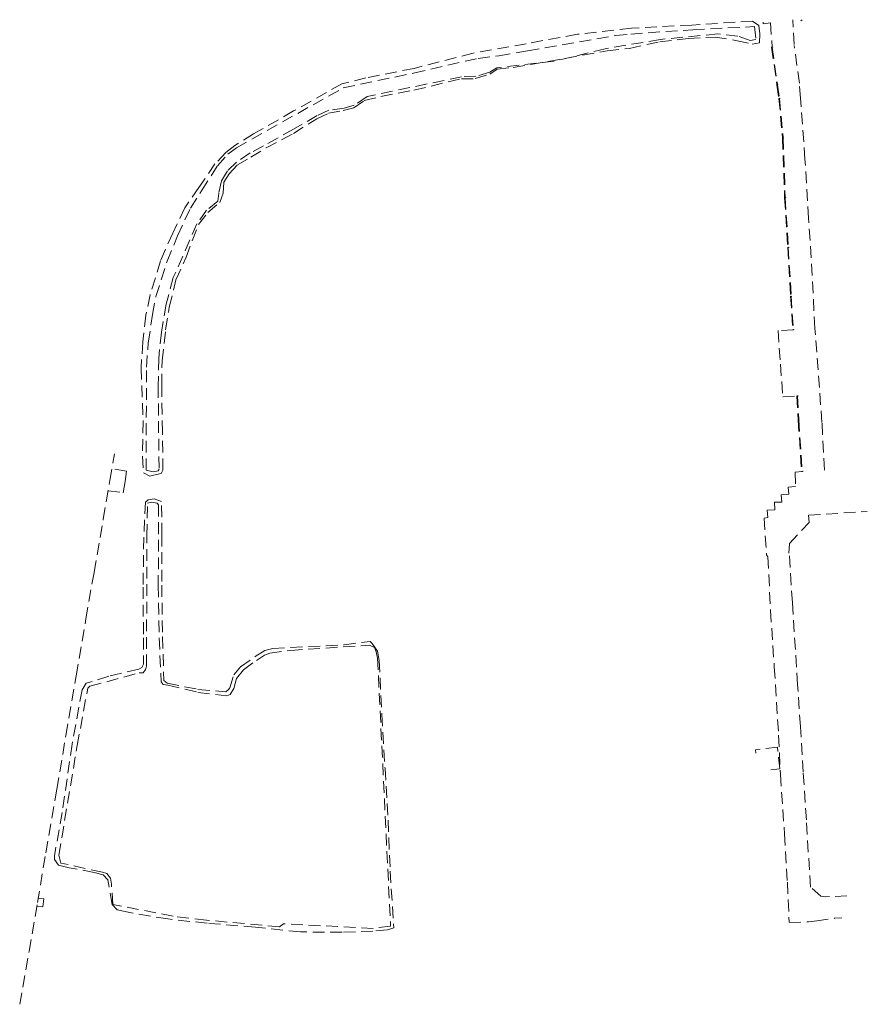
# Model space of a CAD drawing. Header units: millimetres. Extents: x 114964 to 115194, y 426593 to 426860.
import ezdxf

# ---------------------------------------------------------------- set-up
doc = ezdxf.new("R2010")
doc.units = ezdxf.units.MM
doc.linetypes.add('DASHED', pattern=[19.05, 12.7, -6.35])
for name, color, linetype, lineweight in [('V-ME-GW-WATERGANG_INSTEEK-G', 170, 'DASHED', 15), ('V-ME-GW-WATERGANG_WATERLIJN-G', 170, 'DASHED', 15), ('V-ME-VH-KANTOPSLUITING_ACHTERKANTBAND-G', 252, 'DASHED', 15), ('V-ME-VH-KANTOPSLUITING_TROTTOIRBAND_130_150-G', 252, 'DASHED', 15), ('V-ME-VH-KANTOPSLUITING_TROTTOIRBAND_130_150-S', 252, 'DASHED', 15), ('V-ME-VH-VERHARDING_ZIJKANT-G', 252, 'DASHED', 15)]:
    doc.layers.add(name, color=color, linetype=linetype, lineweight=lineweight)

msp = doc.modelspace()

# ---------------------------------------------------------------- linework, layer by layer
at = {"layer": 'V-ME-GW-WATERGANG_INSTEEK-G', "linetype": 'DASHED', "ltscale": 0.25}
for p, q in [((115146.06, 426858.19, -1.15), (115129.71, 426857.34, -1.05)), ((115162.53, 426859.28, -0.9), (115146.06, 426858.19, -1.15)), ((115164.23, 426858.1, -1.04), (115162.53, 426859.28, -0.9)), ((115164.45, 426855.86, -0.99), (115164.23, 426858.1, -1.04)), ((115175.94, 426859.63, -1.12), (115175.6, 426859.37, -1.15)), ((115115.07, 426855.71, -1.13), (115101.21, 426853.15, -1.19)), ((115129.71, 426857.34, -1.05), (115115.07, 426855.71, -1.13)), ((115145.1, 426854.51, -1.16), (115152.35, 426854.92, -1.16)), ((115152.35, 426854.92, -1.16), (115158.33, 426853.96, -1.17)), ((115164.38, 426853.4, -1.01), (115164.45, 426855.86, -0.99)), ((115101.21, 426853.15, -1.19), (115086.84, 426850.59, -1.37)), ((115129.19, 426851.87, -1.39), (115137.37, 426853.66, -1.16)), ((115137.37, 426853.66, -1.16), (115145.1, 426854.51, -1.16)), ((115158.33, 426853.96, -1.17), (115162.44, 426853.04, -1.1)), ((115162.44, 426853.04, -1.1), (115164.38, 426853.4, -1.01)), ((115086.84, 426850.59, -1.37), (115070.83, 426846.46, -1.42)), ((115097.69, 426846.68, -1.44), (115123.14, 426851.2, -1.59)), ((115123.14, 426851.2, -1.59), (115129.19, 426851.87, -1.39)), ((115070.83, 426846.46, -1.42), (115057.79, 426843.89, -1.38)), ((115087.42, 426843.68, -1.55), (115091.35, 426844.87, -1.39)), ((115091.35, 426844.87, -1.39), (115093.31, 426846.26, -1.54)), ((115093.31, 426846.26, -1.54), (115097.69, 426846.68, -1.44)), ((115051.29, 426842.29, -1.35), (115038.23, 426834.92, -1.32)), ((115057.79, 426843.89, -1.38), (115051.29, 426842.29, -1.35)), ((115070.81, 426840.59, -1.52), (115083.7, 426843.63, -1.44)), ((115083.7, 426843.63, -1.44), (115087.42, 426843.68, -1.55)), ((115057.37, 426837.76, -1.33), (115061.87, 426838.86, -1.51)), ((115061.87, 426838.86, -1.51), (115070.81, 426840.59, -1.52)), ((115054.53, 426835.77, -1.5), (115057.37, 426837.76, -1.33)), ((115038.23, 426834.92, -1.32), (115027.39, 426828.69, -1.34)), ((115044.5, 426832.81, -1.47), (115047.66, 426834.34, -1.34)), ((115047.66, 426834.34, -1.34), (115051.63, 426835.06, -1.43)), ((115051.63, 426835.06, -1.43), (115054.53, 426835.77, -1.5)), ((115038.17, 426828.8, -1.45), (115044.5, 426832.81, -1.47)), ((115027.39, 426828.69, -1.34), (115022.31, 426825.6, -1.31)), ((115030.75, 426824.94, -1.51), (115038.17, 426828.8, -1.45)), ((115022.31, 426825.6, -1.31), (115019.87, 426823.65, -1.22)), ((115019.87, 426823.65, -1.22), (115016.92, 426820.58, -1.26)), ((115026.66, 426822.38, -1.34), (115030.75, 426824.94, -1.51)), ((115016.92, 426820.58, -1.26), (115012.58, 426814.21, -1.17)), ((115020.78, 426817.89, -1.38), (115022.99, 426820.36, -1.38)), ((115022.99, 426820.36, -1.38), (115026.66, 426822.38, -1.34)), ((115019.34, 426815.61, -1.41), (115020.78, 426817.89, -1.38)), ((115019.16, 426812.69, -1.54), (115019.34, 426815.61, -1.41)), ((115012.58, 426814.21, -1.17), (115008.77, 426808.65, -1.13)), ((115018.21, 426810.13, -1.39), (115019.16, 426812.69, -1.54)), ((115015.02, 426807.42, -1.34), (115018.21, 426810.13, -1.39)), ((115008.77, 426808.65, -1.13), (115005.49, 426801.81, -1.02)), ((115012.44, 426804.19, -1.5), (115015.02, 426807.42, -1.34)), ((115009.12, 426795.3, -1.36), (115012.44, 426804.19, -1.5)), ((115005.49, 426801.81, -1.02), (115002.16, 426794.31, -1.04)), ((115002.16, 426794.31, -1.04), (114999.39, 426785.11, -1.04)), ((115006.36, 426789.18, -1.33), (115009.12, 426795.3, -1.36)), ((115004.54, 426781.79, -1.36), (115006.36, 426789.18, -1.33)), ((114999.39, 426785.11, -1.04), (114998.23, 426779.6, -1.01)), ((115003.55, 426775.68, -1.36), (115004.54, 426781.79, -1.36)), ((114998.23, 426779.6, -1.01), (114997.39, 426772.37, -1.12)), ((115002.59, 426767.25, -1.42), (115003.55, 426775.68, -1.36)), ((114997.39, 426772.37, -1.12), (114996.93, 426765.34, -1.17)), ((115002.5, 426760.56, -1.36), (115002.59, 426767.25, -1.42)), ((114996.93, 426765.34, -1.17), (114997.5, 426750.85, -1.36)), ((115002.69, 426747.95, -1.38), (115002.5, 426760.56, -1.36)), ((114997.5, 426750.85, -1.36), (114997.27, 426741.43, -1.3)), ((115002.85, 426737.66, -1.12), (115002.69, 426747.95, -1.38)), ((114997.27, 426741.43, -1.3), (114997.54, 426736.97, -1.38)), ((115002.34, 426736.75, -1.26), (115002.85, 426737.66, -1.12)), ((114997.54, 426736.97, -1.38), (114999.29, 426736, -1.33)), ((114999.29, 426736, -1.33), (115000.24, 426736.28, -1.39)), ((115000.24, 426736.28, -1.39), (115002.34, 426736.75, -1.26)), ((114998.86, 426729.59, -1.39), (114998.1, 426728.98, -1.39)), ((115000.47, 426729.85, -1.36), (114998.86, 426729.59, -1.39)), ((115002.47, 426729.21, -1.31), (115000.47, 426729.85, -1.36)), ((114998.1, 426728.98, -1.39), (114997.66, 426719.39, -1.47)), ((115002.57, 426720.19, -1.33), (115002.47, 426729.21, -1.31)), ((114997.66, 426719.39, -1.47), (114997.45, 426705.98, -1.45)), ((115002.57, 426720.19, -1.33), (115002.51, 426706.51, -1.43)), ((114997.45, 426705.98, -1.45), (114997.57, 426692.23, -1.38)), ((115002.51, 426706.51, -1.43), (115002.75, 426692.57, -1.45)), ((114997.57, 426692.23, -1.38), (114997.55, 426685.12, -1.35)), ((115002.75, 426692.57, -1.45), (115003.1, 426680.71, -1.47)), ((115032.6, 426689.35, -1.19), (115037.48, 426689.6, -1.51)), ((115037.48, 426689.6, -1.51), (115051.91, 426690.39, -1.48)), ((115051.91, 426690.39, -1.48), (115058.94, 426691.29, -1.45)), ((115058.94, 426691.29, -1.45), (115059.52, 426690.7, -1.51)), ((115059.52, 426690.7, -1.51), (115060.9, 426688.68, -1.57)), ((115023.84, 426684.36, -1.42), (115027.79, 426687.21, -1.43)), ((115027.79, 426687.21, -1.43), (115030.4, 426688.78, -1.44)), ((115030.4, 426688.78, -1.44), (115032.6, 426689.35, -1.19)), ((115060.9, 426688.68, -1.57), (115061.42, 426686.14, -1.41)), ((114997.1, 426684.17, -1.37), (114996.29, 426683.74, -1.22)), ((114997.55, 426685.12, -1.35), (114997.1, 426684.17, -1.37)), ((115022.02, 426682.22, -1.46), (115023.84, 426684.36, -1.42)), ((115061.42, 426686.14, -1.41), (115062.1, 426671.47, -1.59)), ((114988.19, 426681.87, -1.22), (114982.06, 426679.93, -1.18)), ((114996.29, 426683.74, -1.22), (114988.19, 426681.87, -1.22)), ((115020.94, 426678.69, -1.19), (115022.02, 426682.22, -1.46)), ((114982.06, 426679.93, -1.18), (114980.95, 426678.15, -1.11)), ((115003.1, 426680.71, -1.47), (115004.02, 426679.95, -1.4)), ((115004.02, 426679.95, -1.4), (115012.33, 426678.29, -1.41)), ((114980.95, 426678.15, -1.11), (114978.26, 426663.49, -1.15)), ((115012.33, 426678.29, -1.41), (115019.87, 426677.65, -1.39)), ((115019.87, 426677.65, -1.39), (115020.61, 426678.23, -1.23)), ((115020.61, 426678.23, -1.23), (115020.94, 426678.69, -1.19)), ((115062.1, 426671.47, -1.59), (115062.98, 426656.86, -1.52)), ((114978.26, 426663.49, -1.15), (114975.57, 426644.97, -1.22)), ((115062.98, 426656.86, -1.52), (115063.8, 426642.9, -1.52)), ((114975.57, 426644.97, -1.22), (114973.44, 426633.15, -1.17)), ((115063.8, 426642.9, -1.52), (115064.39, 426629.04, -1.53)), ((114973.52, 426632.23, -1.24), (114973.44, 426633.15, -1.17)), ((114974.54, 426630.7, -1.46), (114973.52, 426632.23, -1.24)), ((114977.44, 426629.99, -1.37), (114974.54, 426630.7, -1.46)), ((114984.26, 426628.7, -1.34), (114977.44, 426629.99, -1.37)), ((114986.66, 426628.03, -1.32), (114984.26, 426628.7, -1.34)), ((115064.39, 426629.04, -1.53), (115065.32, 426613.69, -1.41)), ((114987.88, 426626.68, -1.39), (114986.66, 426628.03, -1.32)), ((114989.13, 426620.01, -1.51), (114987.88, 426626.68, -1.39)), ((114990.4, 426618.6, -1.17), (114989.13, 426620.01, -1.51)), ((114993.46, 426617.94, -1.24), (114990.4, 426618.6, -1.17)), ((115004.16, 426616.11, -1.27), (114993.46, 426617.94, -1.24)), ((115014.83, 426614.96, -1.35), (115004.16, 426616.11, -1.27)), ((115027.9, 426613.9, -1.38), (115014.83, 426614.96, -1.35)), ((115040.05, 426612.59, -1.23), (115027.9, 426613.9, -1.38)), ((115051.34, 426612.57, -1.3), (115040.05, 426612.59, -1.23)), ((115059.71, 426612.8, -1.42), (115051.34, 426612.57, -1.3)), ((115063.67, 426613.2, -1.41), (115059.71, 426612.8, -1.42)), ((115065.32, 426613.69, -1.41), (115063.67, 426613.2, -1.41))]:
    msp.add_line(p, q, dxfattribs=at)
at = {"layer": 'V-ME-GW-WATERGANG_WATERLIJN-G', "linetype": 'DASHED', "ltscale": 0.25}
for p, q in [((115146.33, 426856.94, -1.8), (115163, 426857.76, -1.8)), ((115163, 426857.76, -1.8), (115163.4, 426854.24, -1.8)), ((115101.58, 426851.25, -1.8), (115125.35, 426855.35, -1.8)), ((115125.35, 426855.35, -1.8), (115129.5, 426855.76, -1.8)), ((115129.5, 426855.76, -1.8), (115146.33, 426856.94, -1.8)), ((115153.06, 426855.78, -1.8), (115137.54, 426854.31, -1.8)), ((115158.53, 426855.17, -1.8), (115153.06, 426855.78, -1.8)), ((115161.84, 426853.98, -1.8), (115158.53, 426855.17, -1.8)), ((115137.54, 426854.31, -1.8), (115122.61, 426851.76, -1.8)), ((115163.4, 426854.24, -1.8), (115161.84, 426853.98, -1.8)), ((115088.18, 426849.18, -1.8), (115093.77, 426849.9, -1.8)), ((115093.77, 426849.9, -1.8), (115101.58, 426851.25, -1.8)), ((115122.61, 426851.76, -1.8), (115108.74, 426848.38, -1.8)), ((115070.72, 426845.17, -1.8), (115088.18, 426849.18, -1.8)), ((115108.74, 426848.38, -1.8), (115093.24, 426846.61, -1.8)), ((115051.68, 426841.18, -1.8), (115070.72, 426845.17, -1.8)), ((115083.69, 426844.2, -1.8), (115058.13, 426838.83, -1.8)), ((115087.61, 426844.31, -1.8), (115083.69, 426844.2, -1.8)), ((115091.38, 426845.47, -1.8), (115087.61, 426844.31, -1.8)), ((115093.24, 426846.61, -1.8), (115091.38, 426845.47, -1.8)), ((115022.72, 426824.97, -1.8), (115051.68, 426841.18, -1.8)), ((115058.13, 426838.83, -1.8), (115054.6, 426836.47, -1.8)), ((115054.6, 426836.47, -1.8), (115051.92, 426835.73, -1.8)), ((115044.62, 426833.71, -1.8), (115038.17, 426829.97, -1.8)), ((115047.76, 426835.13, -1.8), (115044.62, 426833.71, -1.8)), ((115051.92, 426835.73, -1.8), (115047.76, 426835.13, -1.8)), ((115038.17, 426829.97, -1.8), (115030.09, 426825.45, -1.8)), ((115030.09, 426825.45, -1.8), (115026.45, 426823.57, -1.8)), ((115017.58, 426820.03, -1.8), (115020.44, 426823.21, -1.8)), ((115020.44, 426823.21, -1.8), (115022.72, 426824.97, -1.8)), ((115026.45, 426823.57, -1.8), (115022.8, 426821.06, -1.8)), ((115022.8, 426821.06, -1.8), (115020.3, 426818.69, -1.8)), ((115013.29, 426813.32, -1.8), (115017.58, 426820.03, -1.8)), ((115020.3, 426818.69, -1.8), (115018.69, 426815.98, -1.8)), ((115018.69, 426815.98, -1.8), (115017.94, 426812.65, -1.8)), ((115010.27, 426808.61, -1.8), (115013.29, 426813.32, -1.8)), ((115017.94, 426812.65, -1.8), (115017.73, 426810.47, -1.8)), ((115017.73, 426810.47, -1.8), (115014.64, 426808.07, -1.8)), ((115006.78, 426801.08, -1.8), (115010.27, 426808.61, -1.8)), ((115014.64, 426808.07, -1.8), (115012.02, 426804.36, -1.8)), ((115012.02, 426804.36, -1.8), (115005.65, 426789.79, -1.8)), ((115003.94, 426794.22, -1.8), (115006.78, 426801.08, -1.8)), ((115000.91, 426784.68, -1.8), (115003.94, 426794.22, -1.8)), ((115005.65, 426789.79, -1.8), (115003.69, 426782.57, -1.8)), ((115000.04, 426779.78, -1.8), (115000.91, 426784.68, -1.8)), ((115003.69, 426782.57, -1.8), (115002.42, 426775.06, -1.8)), ((114998.85, 426772.18, -1.8), (115000.04, 426779.78, -1.8)), ((115002.42, 426775.06, -1.8), (115001.69, 426767.9, -1.8)), ((114998.37, 426765.51, -1.8), (114998.85, 426772.18, -1.8)), ((115001.69, 426767.9, -1.8), (115001.55, 426760.43, -1.8)), ((114998.31, 426737.65, -1.8), (114998.37, 426765.51, -1.8)), ((115001.55, 426760.43, -1.8), (115001.78, 426737.94, -1.8)), ((115000.16, 426737.23, -1.8), (114998.31, 426737.65, -1.8)), ((115001.58, 426737.45, -1.8), (115000.16, 426737.23, -1.8)), ((115001.78, 426737.94, -1.8), (115001.58, 426737.45, -1.8)), ((114998.52, 426719.86, -1.8), (114998.63, 426728.69, -1.8)), ((114998.63, 426728.69, -1.8), (114998.64, 426728.76, -1.8)), ((114998.64, 426728.76, -1.8), (114999.74, 426728.95, -1.8)), ((114999.74, 426728.95, -1.8), (115001.29, 426728.74, -1.8)), ((115001.29, 426728.74, -1.8), (115001.65, 426728.29, -1.8)), ((115001.65, 426728.29, -1.8), (115001.58, 426706.47, -1.8)), ((114998.38, 426684.53, -1.8), (114998.52, 426719.86, -1.8)), ((115001.58, 426706.47, -1.8), (115001.82, 426692.24, -1.8)), ((115001.82, 426692.24, -1.8), (115002.33, 426680.29, -1.8)), ((115037.43, 426688.85, -1.8), (115058.76, 426690.27, -1.8)), ((115058.76, 426690.27, -1.8), (115060.09, 426689.6, -1.8)), ((115060.09, 426689.6, -1.8), (115060.56, 426688.47, -1.8)), ((115028.14, 426686.14, -1.8), (115030.32, 426687.54, -1.8)), ((115030.32, 426687.54, -1.8), (115031.8, 426688.1, -1.8)), ((115031.8, 426688.1, -1.8), (115037.43, 426688.85, -1.8)), ((115060.56, 426688.47, -1.8), (115060.96, 426686.76, -1.8)), ((114998.1, 426683.71, -1.8), (114998.38, 426684.53, -1.8)), ((115024.65, 426683.56, -1.8), (115028.14, 426686.14, -1.8)), ((115060.96, 426686.76, -1.8), (115064.48, 426614.21, -1.8)), ((114983.08, 426679.12, -1.8), (114996.41, 426682.75, -1.8)), ((114996.41, 426682.75, -1.8), (114997.51, 426682.81, -1.8)), ((114997.51, 426682.81, -1.8), (114998.1, 426683.71, -1.8)), ((115022.73, 426681.19, -1.8), (115024.65, 426683.56, -1.8)), ((114982.48, 426678.62, -1.8), (114983.08, 426679.12, -1.8)), ((115002.33, 426680.29, -1.8), (115002.9, 426679.58, -1.8)), ((115002.9, 426679.58, -1.8), (115004.16, 426679.41, -1.8)), ((115004.16, 426679.41, -1.8), (115012.33, 426677.48, -1.8)), ((115022.02, 426678.5, -1.8), (115022.73, 426681.19, -1.8)), ((114979.61, 426663.05, -1.8), (114982.48, 426678.62, -1.8)), ((115012.33, 426677.48, -1.8), (115020.11, 426676.57, -1.8)), ((115020.11, 426676.57, -1.8), (115021.01, 426676.93, -1.8)), ((115021.01, 426676.93, -1.8), (115022.02, 426678.5, -1.8)), ((114974.65, 426633.41, -1.8), (114979.61, 426663.05, -1.8)), ((114975.15, 426631.27, -1.8), (114974.65, 426633.41, -1.8)), ((114986.47, 426628.75, -1.8), (114975.15, 426631.27, -1.8)), ((114975.15, 426631.27, -1.8), (114975.15, 426631.27, -1.8)), ((114987.65, 426628.42, -1.8), (114986.47, 426628.75, -1.8)), ((114988.61, 426627.17, -1.8), (114987.65, 426628.42, -1.8)), ((114988.89, 426625.5, -1.8), (114988.61, 426627.17, -1.8)), ((114989.3, 426620.05, -1.8), (114988.89, 426625.5, -1.8)), ((115005.6, 426616.87, -1.8), (114989.3, 426620.05, -1.8)), ((115014.62, 426615.81, -1.8), (115005.6, 426616.87, -1.8)), ((115034.44, 426613.96, -1.8), (115014.62, 426615.81, -1.8)), ((115035.45, 426614.81, -1.8), (115034.44, 426613.96, -1.8)), ((115059.74, 426613.57, -1.8), (115035.45, 426614.81, -1.8)), ((115064.48, 426614.21, -1.8), (115059.74, 426613.57, -1.8))]:
    msp.add_line(p, q, dxfattribs=at)
at = {"layer": 'V-ME-VH-KANTOPSLUITING_ACHTERKANTBAND-G', "linetype": 'DASHED', "ltscale": 0.25}
for p, q in [((115167.82, 426852.24, -1.02), (115167.67, 426852.22, -1.02)), ((115167.67, 426852.22, -1.02), (115169.09, 426842.02, -1.06)), ((115169.09, 426842.02, -1.06), (115169.64, 426838.28, -1.13)), ((115169.64, 426838.28, -1.13), (115170.63, 426827.63, -1.05)), ((115170.63, 426827.63, -1.05), (115171.19, 426811.42, -1.16)), ((115171.19, 426811.42, -1.16), (115172.03, 426797.94, -1.15)), ((115172.03, 426797.94, -1.15), (115172.8, 426784.73, -1.19)), ((115172.8, 426784.73, -1.19), (115173.39, 426775.69, -1.23)), ((115174.52, 426757.73, -1.2), (115174.86, 426751.25, -1.24)), ((115174.86, 426751.25, -1.24), (115175.79, 426737.32, -1.2)), ((114988.48, 426734.82, -1.05), (114989.71, 426742.05, -1.01)), ((114986.68, 426724.42, -1.06), (114988.48, 426734.82, -1.05)), ((114984.19, 426710.04, -1.03), (114986.68, 426724.42, -1.06)), ((115173.29, 426701.8, -1.02), (115172.45, 426715.15, -1.05)), ((114982, 426697.43, -0.95), (114984.19, 426710.04, -1.03)), ((115174.7, 426679.59, -1.01), (115173.29, 426701.8, -1.02)), ((114979.33, 426681.97, -0.89), (114982, 426697.43, -0.95)), ((114976.57, 426665.8, -0.83), (114979.33, 426681.97, -0.89)), ((115175.44, 426668.25, -1), (115174.7, 426679.59, -1.01)), ((115176.23, 426655.84, -0.98), (115175.44, 426668.25, -1)), ((114974.08, 426651.27, -0.85), (114976.57, 426665.8, -0.83)), ((115177.07, 426642.93, -0.95), (115176.23, 426655.84, -0.98)), ((114971.13, 426634.05, -0.91), (114974.08, 426651.27, -0.85)), ((115178.18, 426624.7, -0.97), (115177.07, 426642.93, -0.95)), ((114968.87, 426620.53, -1.07), (114971.13, 426634.05, -0.91)), ((115181, 426622.26, -0.91), (115178.18, 426624.7, -0.97)), ((114966.6, 426607.42, -1.02), (114968.87, 426620.53, -1.07)), ((114970.57, 426621.6, -0.97), (114969.05, 426621.69, -1.06)), ((114970.29, 426619.37, -0.96), (114970.57, 426621.6, -0.97)), ((115182.26, 426622.13, -0.9), (115181, 426622.26, -0.91)), ((115188.06, 426622.37, -0.73), (115182.26, 426622.13, -0.9)), ((114968.69, 426619.45, -1.07), (114970.29, 426619.37, -0.96)), ((115172.44, 426615.13, -0.86), (115177.67, 426615.35, -0.78)), ((115177.67, 426615.35, -0.78), (115179.88, 426615.57, -0.73)), ((115179.88, 426615.57, -0.73), (115184.66, 426616.29, -0.71)), ((115184.66, 426616.29, -0.71), (115186.65, 426616.43, -0.65)), ((114964.05, 426593, -0.95), (114966.6, 426607.42, -1.02))]:
    msp.add_line(p, q, dxfattribs=at)
at = {"layer": 'V-ME-VH-KANTOPSLUITING_TROTTOIRBAND_130_150-G', "linetype": 'DASHED', "ltscale": 0.25}
for p, q in [((115167.82, 426852.24, -1.02), (115169.23, 426842.04, -1.06)), ((115169.23, 426842.04, -1.06), (115169.79, 426838.3, -1.13)), ((115169.79, 426838.3, -1.13), (115170.78, 426827.64, -1.05)), ((115170.78, 426827.64, -1.05), (115171.34, 426811.43, -1.16)), ((115171.34, 426811.43, -1.16), (115172.18, 426797.95, -1.15)), ((115172.18, 426797.95, -1.15), (115172.95, 426784.74, -1.19)), ((115172.95, 426784.74, -1.19), (115173.54, 426775.7, -1.23)), ((115174.67, 426757.74, -1.2), (115175.01, 426751.26, -1.24)), ((115175.01, 426751.26, -1.24), (115175.94, 426737.33, -1.2))]:
    msp.add_line(p, q, dxfattribs=at)
at = {"layer": 'V-ME-VH-KANTOPSLUITING_TROTTOIRBAND_130_150-S', "color": 0, "linetype": 'DASHED', "lineweight": -2, "ltscale": 0.25}
for centre in [(115167.82, 426852.24, -1.02), (115169.23, 426842.04, -1.06), (115169.79, 426838.3, -1.13), (115170.78, 426827.64, -1.05), (115171.34, 426811.43, -1.16), (115172.18, 426797.95, -1.15), (115172.95, 426784.74, -1.19), (115173.54, 426775.7, -1.23), (115174.67, 426757.74, -1.2), (115175.01, 426751.26, -1.24), (115175.94, 426737.33, -1.2)]:
    msp.add_circle(centre, 0.05, dxfattribs=at)
at = {"layer": 'V-ME-VH-VERHARDING_ZIJKANT-G', "linetype": 'DASHED', "ltscale": 0.25}
for p, q in [((115165.34, 426858.94, -0.96), (115165.36, 426858.51, -0.98)), ((115165.36, 426858.51, -0.98), (115167.36, 426858.79, -0.98)), ((115167.36, 426858.79, -0.98), (115167.82, 426852.24, -1.02)), ((115173.78, 426852.91, -1.01), (115173.38, 426859.64, -0.91)), ((115175.17, 426842.48, -0.98), (115173.79, 426852.65, -1.01)), ((115175.48, 426838.42, -0.95), (115175.17, 426842.48, -0.98)), ((115176.7, 426821.83, -0.98), (115175.48, 426838.42, -0.95)), ((115177.69, 426805.87, -0.93), (115176.7, 426821.83, -0.98)), ((115178.64, 426790.37, -0.96), (115177.69, 426805.87, -0.93)), ((115179.38, 426776.06, -1), (115178.64, 426790.37, -0.96)), ((115173.54, 426775.7, -1.23), (115169.4, 426775.45, -1.08)), ((115169.4, 426775.45, -1.08), (115170.06, 426766.39, -1.07)), ((115181.3, 426750.57, -0.97), (115179.38, 426776.06, -1)), ((115170.06, 426766.39, -1.07), (115170.68, 426757.48, -0.99)), ((115170.68, 426757.48, -0.99), (115174.67, 426757.74, -1.2)), ((115181.95, 426737.69, -1), (115181.3, 426750.57, -0.97)), ((114992.96, 426737.34, -1.12), (114989.07, 426738.04, -1.05)), ((114992.61, 426734.62, -1.19), (114992.96, 426737.34, -1.12)), ((115175.94, 426737.33, -1.2), (115174.05, 426737.09, -1.16)), ((115174.05, 426737.09, -1.16), (115174.15, 426733.24, -1.05)), ((114992.08, 426731.54, -1.01), (114992.61, 426734.62, -1.19)), ((115174.15, 426733.24, -1.05), (115172.14, 426733.08, -1.07)), ((115172.14, 426733.08, -1.07), (115172.29, 426731.11, -1.01)), ((114988.02, 426732.04, -0.99), (114992.08, 426731.54, -1.01)), ((115172.29, 426731.11, -1.01), (115170.27, 426730.98, -1.02)), ((115170.27, 426730.98, -1.02), (115170.4, 426729.03, -1.04)), ((115168.55, 426726.89, -1.05), (115166.44, 426726.85, -1.07)), ((115166.44, 426726.85, -1.07), (115166.68, 426724.79, -1.06)), ((115170.4, 426729.03, -1.04), (115168.45, 426728.95, -1.04)), ((115168.45, 426728.95, -1.04), (115168.55, 426726.89, -1.05)), ((115166.68, 426724.79, -1.06), (115165.65, 426724.65, -1.08)), ((115165.65, 426724.65, -1.08), (115166.28, 426714.76, -1)), ((115177.69, 426725.45, -1), (115193.57, 426726.47, -0.83)), ((115177.8, 426723.45, -1.05), (115177.69, 426725.45, -1)), ((115172.49, 426717.8, -0.96), (115177.8, 426723.45, -1.05)), ((115172.35, 426715.14, -1.05), (115172.49, 426717.8, -0.96)), ((115166.28, 426714.76, -1), (115166.66, 426714.16, -0.93)), ((115166.66, 426714.16, -0.93), (115167.37, 426699.64, -1)), ((115167.37, 426699.64, -1), (115168.39, 426684.37, -0.96)), ((115168.39, 426684.37, -0.96), (115169.56, 426665.92, -0.97)), ((115169.56, 426665.92, -0.97), (115170.04, 426655.23, -0.9)), ((115169.25, 426662.67, -0.81), (115163.3, 426661.93, -0.79)), ((115163.3, 426661.93, -0.79), (115163.35, 426661.02, -0.02)), ((115169.85, 426656.73, -0.76), (115169.25, 426662.67, -0.81)), ((115167.41, 426656.49, -0.76), (115169.85, 426656.73, -0.76)), ((115170.04, 426655.23, -0.9), (115171.14, 426639.17, -0.91)), ((115171.14, 426639.17, -0.91), (115171.92, 426626.1, -0.9)), ((115171.92, 426626.1, -0.9), (115172.43, 426615.23, -0.86))]:
    msp.add_line(p, q, dxfattribs=at)

doc.saveas('drawing.dxf')
